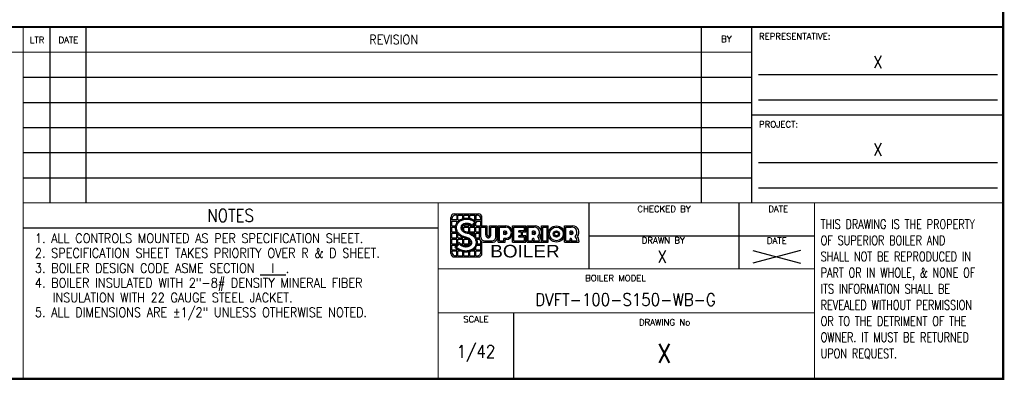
# Model space of a CAD drawing. Extents: x 1 to 669, y 0 to 417.
# Tile 170 of 256: x 258 to 669, y 0 to 151. Entities that reach past the tile are written whole.
import ezdxf
from ezdxf.enums import TextEntityAlignment as Align

# ---------------------------------------------------------------- set-up
doc = ezdxf.new("R2010")
doc.units = 0
doc.header["$LTSCALE"] = 12
doc.header["$MEASUREMENT"] = 0
doc.layers.get('0').update_dxf_attribs({"linetype": 'CONTINUOUS'})
doc.layers.add('X', color=1, linetype='CONTINUOUS')
doc.styles.add('LOGO', font='FRAHV.TTF')
doc.styles.add('SKINNY', font='simplex.shx', dxfattribs={"width": 0.75})
doc.styles.get("Standard").update_dxf_attribs({"font": 'SIMPLEX.SHX', "width": 0.875})

# ---------------------------------------------------------------- blocks, each defined once
blk = doc.blocks.new('*X146')
at = {"color": 0}
blk.add_line((7.34, 7.61), (7.37, 7.64), dxfattribs=at)
blk = doc.blocks.new('Drawing Logo')
for p, q in [((0.1254, -0.5026), (0.1254, -0.1452)), ((0.1373, -0.169), (0.1373, -0.1571)), ((0.1849, -0.169), (0.1373, -0.169)), ((0.1373, -0.2286), (0.1373, -0.1809)), ((0.1373, -0.1809), (0.1849, -0.1809)), ((0.1499, -0.1298), (0.1457, -0.134)), ((0.1611, -0.1095), (0.3994, -0.1095)), ((0.1849, -0.1214), (0.173, -0.1214)), ((0.1849, -0.1214), (0.1849, -0.169)), ((0.1849, -0.1996), (0.1849, -0.1809)), ((0.1968, -0.1214), (0.2445, -0.1214)), ((0.1968, -0.169), (0.1968, -0.1214)), ((0.1968, -0.169), (0.2163, -0.169)), ((0.1968, -0.1846), (0.1968, -0.1809)), ((0.1968, -0.1809), (0.2006, -0.1809)), ((0.2445, -0.1565), (0.2445, -0.1214)), ((0.2564, -0.1536), (0.2564, -0.1214)), ((0.2564, -0.1214), (0.3041, -0.1214)), ((0.3041, -0.1525), (0.3041, -0.1214)), ((0.316, -0.1547), (0.316, -0.1214)), ((0.316, -0.1214), (0.3636, -0.1214)), ((0.3542, -0.169), (0.3636, -0.169)), ((0.3636, -0.169), (0.3636, -0.1214)), ((0.3756, -0.1214), (0.3875, -0.1214)), ((0.3756, -0.1214), (0.3756, -0.169)), ((0.4232, -0.169), (0.3756, -0.169)), ((0.3756, -0.1809), (0.4232, -0.1809)), ((0.3756, -0.1838), (0.3756, -0.1809)), ((0.3756, -0.2286), (0.3756, -0.1923)), ((0.4232, -0.1682), (0.4224, -0.169)), ((0.4232, -0.169), (0.4232, -0.1571)), ((0.4232, -0.2286), (0.4232, -0.1809)), ((0.4351, -0.2286), (0.4351, -0.1452)), ((0.1373, -0.2286), (0.1731, -0.2286)), ((0.1373, -0.2405), (0.1714, -0.2405)), ((0.1373, -0.2882), (0.1373, -0.2405)), ((0.1373, -0.2882), (0.1814, -0.2882)), ((0.2366, -0.2405), (0.2445, -0.2405)), ((0.2441, -0.2286), (0.2445, -0.2286)), ((0.2445, -0.2671), (0.2445, -0.2405)), ((0.2564, -0.2286), (0.2564, -0.2207)), ((0.2564, -0.2286), (0.3041, -0.2286)), ((0.2564, -0.2773), (0.2564, -0.2405)), ((0.2564, -0.2405), (0.3041, -0.2405)), ((0.2827, -0.2882), (0.3041, -0.2882)), ((0.3041, -0.2286), (0.3041, -0.2182)), ((0.3041, -0.2882), (0.3041, -0.2405)), ((0.316, -0.2286), (0.316, -0.2222)), ((0.316, -0.2286), (0.3281, -0.2286)), ((0.316, -0.2882), (0.316, -0.2405)), ((0.316, -0.2405), (0.3636, -0.2405)), ((0.316, -0.2882), (0.3636, -0.2882)), ((0.3454, -0.2286), (0.3636, -0.2286)), ((0.3636, -0.2286), (0.3636, -0.2067)), ((0.3636, -0.2882), (0.3636, -0.2405)), ((0.3756, -0.2286), (0.4849, -0.2286)), ((0.3756, -0.2405), (0.4108, -0.2405)), ((0.3756, -0.2882), (0.3756, -0.2405)), ((0.3756, -0.2882), (0.4108, -0.2882)), ((0.4108, -0.3529), (0.4108, -0.2286)), ((0.4232, -0.3405), (0.4232, -0.241)), ((0.4232, -0.241), (0.4729, -0.241)), ((0.4232, -0.3343), (0.4232, -0.2845)), ((0.4729, -0.3181), (0.4729, -0.241)), ((0.4854, -0.3181), (0.4854, -0.2286)), ((0.5102, -0.2286), (0.5848, -0.2286)), ((0.5102, -0.3181), (0.5102, -0.2286)), ((0.5227, -0.241), (0.5724, -0.241)), ((0.5227, -0.3181), (0.5227, -0.241)), ((0.5724, -0.3405), (0.5724, -0.241)), ((0.5848, -0.3529), (0.5848, -0.2286)), ((0.5973, -0.3902), (0.5973, -0.2286)), ((0.5973, -0.2286), (0.6719, -0.2286)), ((0.6097, -0.3778), (0.6097, -0.241)), ((0.6097, -0.241), (0.6719, -0.241)), ((0.6672, -0.2799), (0.6532, -0.2799)), ((0.6532, -0.3141), (0.6532, -0.2799)), ((0.6672, -0.291), (0.6656, -0.291)), ((0.6656, -0.3029), (0.6656, -0.291)), ((0.7402, -0.2286), (0.8708, -0.2286)), ((0.7402, -0.3902), (0.7402, -0.2286)), ((0.7527, -0.241), (0.8583, -0.241)), ((0.7527, -0.3778), (0.7527, -0.241)), ((0.8583, -0.2783), (0.8024, -0.2783)), ((0.8024, -0.2908), (0.8024, -0.2783)), ((0.8273, -0.2908), (0.8024, -0.2908)), ((0.8273, -0.328), (0.8273, -0.2908)), ((0.8708, -0.2908), (0.8397, -0.2908)), ((0.8397, -0.328), (0.8397, -0.2908)), ((0.8583, -0.2783), (0.8583, -0.241)), ((0.8708, -0.2908), (0.8708, -0.2286)), ((0.8832, -0.2286), (0.963, -0.2286)), ((0.8832, -0.3902), (0.8832, -0.2286)), ((0.8956, -0.241), (0.95, -0.241)), ((0.8956, -0.3778), (0.8956, -0.241)), ((0.9531, -0.2799), (0.9391, -0.2799)), ((0.9391, -0.3141), (0.9391, -0.2799)), ((0.9516, -0.3029), (0.9516, -0.291)), ((0.9531, -0.291), (0.9516, -0.291)), ((1.0262, -0.3902), (1.0262, -0.2286)), ((1.0262, -0.2286), (1.0945, -0.2286)), ((1.0386, -0.3778), (1.0386, -0.241)), ((1.0386, -0.241), (1.0821, -0.241)), ((1.0821, -0.3778), (1.0821, -0.241)), ((1.0945, -0.3902), (1.0945, -0.2286)), ((1.2562, -0.2286), (1.3359, -0.2286)), ((1.2562, -0.3902), (1.2562, -0.2286)), ((1.2686, -0.241), (1.3229, -0.241)), ((1.2686, -0.3778), (1.2686, -0.241)), ((1.3261, -0.2799), (1.3121, -0.2799)), ((1.3121, -0.3141), (1.3121, -0.2799)), ((1.3245, -0.3029), (1.3245, -0.291)), ((1.3261, -0.291), (1.3245, -0.291)), ((0.1373, -0.3477), (0.1373, -0.3001)), ((0.1373, -0.3001), (0.1849, -0.3001)), ((0.1373, -0.3477), (0.1849, -0.3477)), ((0.1373, -0.4073), (0.1373, -0.3596)), ((0.1373, -0.3596), (0.1849, -0.3596)), ((0.1849, -0.3477), (0.1849, -0.3001)), ((0.1849, -0.3477), (0.1849, -0.3477)), ((0.1849, -0.4073), (0.1849, -0.3596)), ((0.1968, -0.3477), (0.1968, -0.3106)), ((0.1968, -0.3477), (0.2445, -0.3477)), ((0.1968, -0.4043), (0.1968, -0.3596)), ((0.1968, -0.3596), (0.2445, -0.3596)), ((0.2445, -0.3477), (0.2445, -0.3436)), ((0.2445, -0.4073), (0.2445, -0.3596)), ((0.2564, -0.4073), (0.2564, -0.3596)), ((0.2564, -0.3596), (0.2959, -0.3596)), ((0.3041, -0.4073), (0.3041, -0.3645)), ((0.316, -0.4073), (0.316, -0.3755)), ((0.321, -0.3001), (0.3636, -0.3001)), ((0.3636, -0.3319), (0.3636, -0.3001)), ((0.3756, -0.3001), (0.4108, -0.3001)), ((0.3756, -0.3477), (0.3756, -0.3001)), ((0.3756, -0.3477), (0.4108, -0.3477)), ((0.3808, -0.3596), (0.4114, -0.3596)), ((0.4232, -0.4073), (0.4232, -0.3807)), ((0.4351, -0.5026), (0.4351, -0.3879)), ((0.4481, -0.3902), (0.5475, -0.3902)), ((0.4605, -0.3778), (0.5351, -0.3778)), ((0.5973, -0.3902), (0.6656, -0.3902)), ((0.6097, -0.3778), (0.6532, -0.3778)), ((0.6672, -0.3141), (0.6532, -0.3141)), ((0.6532, -0.3778), (0.6532, -0.3529)), ((0.6719, -0.3529), (0.6532, -0.3529)), ((0.6672, -0.3029), (0.6656, -0.3029)), ((0.6656, -0.3902), (0.6656, -0.3653)), ((0.6719, -0.3653), (0.6656, -0.3653)), ((0.7402, -0.3902), (0.8708, -0.3902)), ((0.7527, -0.3778), (0.8583, -0.3778)), ((0.8024, -0.3405), (0.8024, -0.328)), ((0.8273, -0.328), (0.8024, -0.328)), ((0.8583, -0.3405), (0.8024, -0.3405)), ((0.8708, -0.328), (0.8397, -0.328)), ((0.8583, -0.3778), (0.8583, -0.3405)), ((0.8708, -0.3902), (0.8708, -0.328)), ((0.8832, -0.3902), (0.9516, -0.3902)), ((0.8956, -0.3778), (0.9391, -0.3778)), ((0.9531, -0.3141), (0.9391, -0.3141)), ((0.9391, -0.3778), (0.9391, -0.3569)), ((0.9462, -0.3529), (0.9431, -0.3529)), ((0.9531, -0.3029), (0.9516, -0.3029)), ((0.9516, -0.3902), (0.9516, -0.3718)), ((0.9547, -0.3902), (1.0262, -0.3902)), ((0.9578, -0.3778), (1.0075, -0.3778)), ((1.0262, -0.3778), (1.0262, -0.3902)), ((1.0262, -0.3902), (1.0945, -0.3902)), ((1.0386, -0.3778), (1.0821, -0.3778)), ((1.2562, -0.3902), (1.3245, -0.3902)), ((1.2686, -0.3778), (1.3121, -0.3778)), ((1.3261, -0.3141), (1.3121, -0.3141)), ((1.3121, -0.3778), (1.3121, -0.3569)), ((1.3191, -0.3529), (1.3161, -0.3529)), ((1.3261, -0.3029), (1.3245, -0.3029)), ((1.3245, -0.3902), (1.3245, -0.3718)), ((1.3276, -0.3902), (1.3991, -0.3902)), ((1.3308, -0.3778), (1.3805, -0.3778)), ((1.3991, -0.3778), (1.3991, -0.3902)), ((0.1373, -0.4073), (0.1849, -0.4073)), ((0.1373, -0.4192), (0.1849, -0.4192)), ((0.1373, -0.4669), (0.1373, -0.4192)), ((0.1373, -0.4669), (0.1849, -0.4669)), ((0.1373, -0.4788), (0.1849, -0.4788)), ((0.1373, -0.4788), (0.1373, -0.4907)), ((0.1849, -0.4669), (0.1849, -0.4582)), ((0.1849, -0.5264), (0.1849, -0.4788)), ((0.1968, -0.5264), (0.1968, -0.4788)), ((0.1968, -0.4788), (0.2195, -0.4788)), ((0.2249, -0.4073), (0.2445, -0.4073)), ((0.2444, -0.4192), (0.2445, -0.4192)), ((0.2445, -0.4193), (0.2445, -0.4192)), ((0.2445, -0.5264), (0.2445, -0.4865)), ((0.2564, -0.4073), (0.3041, -0.4073)), ((0.2564, -0.423), (0.2564, -0.4192)), ((0.2564, -0.4192), (0.3041, -0.4192)), ((0.2564, -0.5264), (0.2564, -0.4885)), ((0.3041, -0.5264), (0.3041, -0.487)), ((0.316, -0.4073), (0.3192, -0.4073)), ((0.316, -0.5264), (0.316, -0.4839)), ((0.3295, -0.4788), (0.3636, -0.4788)), ((0.35, -0.4669), (0.3636, -0.4669)), ((0.3636, -0.4669), (0.3636, -0.4548)), ((0.3636, -0.5264), (0.3636, -0.4788)), ((0.3756, -0.4669), (0.3756, -0.4389)), ((0.3756, -0.4669), (0.4232, -0.4669)), ((0.3756, -0.4788), (0.4232, -0.4788)), ((0.3756, -0.5264), (0.3756, -0.4788)), ((0.3842, -0.4192), (0.4232, -0.4192)), ((0.3868, -0.4073), (0.4232, -0.4073)), ((0.4232, -0.4669), (0.4232, -0.4192)), ((0.4232, -0.4788), (0.4232, -0.4907)), ((0.1611, -0.5384), (0.3994, -0.5384)), ((0.1849, -0.5264), (0.173, -0.5264)), ((0.1968, -0.5264), (0.2445, -0.5264)), ((0.2564, -0.5264), (0.3041, -0.5264)), ((0.316, -0.5264), (0.3636, -0.5264)), ((0.3756, -0.5264), (0.3875, -0.5264))]:
    blk.add_line(p, q)
for points in [[(0.2057, -0.3932), (0.2084, -0.3958), (0.2153, -0.4012), (0.2198, -0.4052), (0.2287, -0.4107), (0.2336, -0.4139), (0.2392, -0.4169), (0.2482, -0.4206), (0.2537, -0.4223), (0.2614, -0.424), (0.2723, -0.4252), (0.278, -0.4252), (0.2876, -0.4244), (0.2957, -0.4226), (0.3036, -0.4197), (0.3101, -0.4161), (0.3158, -0.4114), (0.3204, -0.4053), (0.3229, -0.3983), (0.323, -0.3907), (0.3212, -0.3842), (0.3172, -0.3771), (0.3134, -0.3724), (0.3087, -0.368), (0.3046, -0.3648), (0.2956, -0.3595), (0.2888, -0.3565), (0.2815, -0.354), (0.2735, -0.3521), (0.2663, -0.3506), (0.2596, -0.3488), (0.2501, -0.3458), (0.2379, -0.3407), (0.2304, -0.3369), (0.2248, -0.3337), (0.2184, -0.3295), (0.211, -0.324), (0.2065, -0.3202), (0.2006, -0.3146), (0.1962, -0.3099), (0.1911, -0.3036), (0.1864, -0.2968), (0.1837, -0.2924), (0.1802, -0.2856), (0.1775, -0.2795), (0.176, -0.2753), (0.1741, -0.2691), (0.1721, -0.2589), (0.1714, -0.2521), (0.1713, -0.2436), (0.172, -0.235), (0.1732, -0.2282), (0.1754, -0.2199), (0.1776, -0.2139), (0.1809, -0.2068), (0.1861, -0.1978), (0.1913, -0.1908), (0.1965, -0.185), (0.2038, -0.1781), (0.2089, -0.174), (0.2133, -0.1709), (0.2224, -0.1655), (0.2315, -0.1612), (0.2402, -0.1579), (0.2477, -0.1556), (0.2531, -0.1543), (0.2614, -0.1527), (0.2694, -0.1517), (0.2768, -0.1512), (0.2854, -0.1511), (0.2945, -0.1515), (0.2998, -0.152), (0.3071, -0.153), (0.3162, -0.1547), (0.3248, -0.1569), (0.3317, -0.1591), (0.3384, -0.1616), (0.3452, -0.1645), (0.3537, -0.1688), (0.361, -0.173), (0.3703, -0.1794), (0.379, -0.1866), (0.3797, -0.1873), (0.3384, -0.2371), (0.3296, -0.2296), (0.3193, -0.2237), (0.3106, -0.2201), (0.3008, -0.2174), (0.2837, -0.2156), (0.27, -0.2167), (0.2578, -0.2202), (0.2469, -0.2262), (0.2391, -0.2348), (0.2358, -0.2482), (0.239, -0.2591), (0.2431, -0.2654), (0.2471, -0.2699), (0.2519, -0.2741), (0.2576, -0.2781), (0.2678, -0.2834), (0.2759, -0.2863), (0.29, -0.2896), (0.2979, -0.2916), (0.311, -0.2958), (0.3185, -0.2989), (0.3313, -0.3054), (0.3411, -0.3116), (0.3464, -0.3155), (0.3542, -0.3221), (0.3607, -0.3286), (0.3652, -0.3338), (0.3695, -0.3393), (0.3729, -0.3444), (0.3761, -0.3497), (0.3792, -0.3559), (0.3824, -0.3637), (0.3857, -0.3748), (0.3871, -0.3833), (0.3878, -0.393), (0.3875, -0.4016), (0.3865, -0.4095), (0.3848, -0.417), (0.3826, -0.4241), (0.3792, -0.4322), (0.3759, -0.4383), (0.3716, -0.4449), (0.3674, -0.4505), (0.3617, -0.4567), (0.3562, -0.462), (0.3471, -0.469), (0.3388, -0.4741), (0.3302, -0.4785), (0.32, -0.4826), (0.3099, -0.4856), (0.2991, -0.4879), (0.2888, -0.4892), (0.2751, -0.4898), (0.2619, -0.4891), (0.2494, -0.4874), (0.2387, -0.4851), (0.2273, -0.4817), (0.2163, -0.4774), (0.2087, -0.4738), (0.1972, -0.4673), (0.1892, -0.4618), (0.1798, -0.454), (0.1735, -0.4477), (0.1683, -0.4418), (0.1676, -0.4409)], [(0.2072, -0.4075), (0.2074, -0.4078), (0.2125, -0.4119), (0.2222, -0.4193), (0.2281, -0.4231), (0.2346, -0.4267), (0.2446, -0.4308), (0.2509, -0.4328), (0.2597, -0.4347), (0.2717, -0.436), (0.2784, -0.436), (0.2892, -0.435), (0.2987, -0.433), (0.3081, -0.4295), (0.3162, -0.425), (0.3237, -0.4189), (0.33, -0.4105), (0.3337, -0.4003), (0.3338, -0.3892), (0.3312, -0.38), (0.3262, -0.371), (0.3213, -0.3651), (0.3157, -0.3598), (0.3106, -0.3559), (0.3006, -0.3499), (0.2928, -0.3464), (0.2844, -0.3436), (0.2758, -0.3416), (0.2688, -0.3401), (0.2626, -0.3385), (0.2539, -0.3357), (0.2424, -0.3309), (0.2355, -0.3274), (0.2304, -0.3245), (0.2245, -0.3207), (0.2177, -0.3156), (0.2137, -0.3122), (0.2083, -0.307), (0.2044, -0.3028), (0.1997, -0.2971), (0.1954, -0.2909), (0.1931, -0.2871), (0.1899, -0.281), (0.1875, -0.2755), (0.1862, -0.2719), (0.1846, -0.2665), (0.1828, -0.2573), (0.1822, -0.2515), (0.1821, -0.244), (0.1827, -0.2364), (0.1837, -0.2306), (0.1857, -0.2231), (0.1876, -0.2179), (0.1904, -0.2117), (0.1951, -0.2037), (0.1997, -0.1975), (0.2042, -0.1925), (0.2109, -0.1862), (0.2154, -0.1827), (0.2192, -0.18), (0.2275, -0.1751), (0.2358, -0.1711), (0.2437, -0.1681), (0.2505, -0.166), (0.2553, -0.1648), (0.2631, -0.1634), (0.2705, -0.1624), (0.2773, -0.1619), (0.2852, -0.1618), (0.2938, -0.1622), (0.2985, -0.1627), (0.3053, -0.1636), (0.3138, -0.1653), (0.3218, -0.1673), (0.3282, -0.1693), (0.3345, -0.1716), (0.3407, -0.1743), (0.3486, -0.1782), (0.3552, -0.1821), (0.3638, -0.188), (0.3646, -0.1887), (0.3371, -0.2218), (0.3358, -0.2208), (0.3241, -0.214), (0.314, -0.2099), (0.3028, -0.2068), (0.2838, -0.2048), (0.2681, -0.2061), (0.2536, -0.2101), (0.2402, -0.2176), (0.2293, -0.2295), (0.2247, -0.2484), (0.2291, -0.2636), (0.2345, -0.272), (0.2395, -0.2775), (0.2453, -0.2826), (0.252, -0.2873), (0.2634, -0.2932), (0.2728, -0.2967), (0.2875, -0.3001), (0.295, -0.302), (0.3072, -0.3059), (0.314, -0.3087), (0.3259, -0.3148), (0.335, -0.3205), (0.3397, -0.324), (0.3469, -0.33), (0.3528, -0.336), (0.3569, -0.3406), (0.3607, -0.3456), (0.3638, -0.3502), (0.3666, -0.3549), (0.3694, -0.3604), (0.3723, -0.3673), (0.3752, -0.3772), (0.3764, -0.3846), (0.377, -0.3932), (0.3768, -0.4007), (0.3759, -0.4076), (0.3744, -0.4142), (0.3725, -0.4203), (0.3694, -0.4275), (0.3666, -0.4328), (0.3628, -0.4387), (0.3591, -0.4436), (0.3541, -0.4492), (0.3492, -0.4538), (0.341, -0.4601), (0.3335, -0.4647), (0.3258, -0.4687), (0.3165, -0.4724), (0.3072, -0.4752), (0.2973, -0.4773), (0.2878, -0.4785), (0.2752, -0.479), (0.2629, -0.4784), (0.2513, -0.4768), (0.2414, -0.4747), (0.2308, -0.4715), (0.2206, -0.4675), (0.2137, -0.4643), (0.2029, -0.4582), (0.1958, -0.4532), (0.1871, -0.446), (0.1813, -0.4403), (0.1811, -0.4401)]]:
    blk.add_lwpolyline(points, close=True)
for radius in [0.0808, 0.0684, 0.0311, 0.0186]:
    blk.add_circle((1.1754, -0.3094), radius)
for centre, radius, start, end in [((0.1611, -0.1452), 0.0357, 90, 180), ((0.173, -0.1571), 0.0357, 90, 180), ((0.3875, -0.1571), 0.0357, 0, 90), ((0.3994, -0.1452), 0.0357, 0, 90), ((0.6672, -0.297), 0.0171, 270, 90), ((0.6672, -0.297), 0.00593, 270, 90), ((0.6719, -0.297), 0.0684, 270, 90), ((0.6719, -0.297), 0.0559, 270, 90), ((0.9537, -0.2942), 0.0533, 311.2943, 94.01027), ((0.9531, -0.297), 0.0171, 270, 90), ((0.9531, -0.297), 0.00593, 270, 90), ((0.9611, -0.2936), 0.0651, 321.13417, 88.36816), ((1.3266, -0.2942), 0.0533, 311.2943, 94.01027), ((1.3261, -0.297), 0.0171, 270, 90), ((1.3261, -0.297), 0.00593, 270, 90), ((1.3341, -0.2936), 0.0651, 321.13417, 88.36816), ((0.4481, -0.3529), 0.0373, 180, 270), ((0.4605, -0.3405), 0.0373, 180, 270), ((0.5351, -0.3405), 0.0373, 270, 0), ((0.5475, -0.3529), 0.0373, 270, 0), ((0.9431, -0.3569), 0.00398, 90, 180), ((0.9462, -0.3569), 0.00398, 39.5311, 90), ((0.9204, -0.3781), 0.0373, 0.54123, 39.5311), ((0.8953, -0.3908), 0.0594, 0.54123, 18.61976), ((0.9266, -0.3867), 0.0815, 6.30566, 40.09149), ((0.94, -0.3823), 0.0863, 3.0323, 33.71535), ((1.3161, -0.3569), 0.00398, 90, 180), ((1.3191, -0.3569), 0.00398, 39.5311, 90), ((1.2934, -0.3781), 0.0373, 0.54123, 39.5311), ((1.2682, -0.3908), 0.0594, 0.54123, 18.61976), ((1.2995, -0.3867), 0.0815, 6.30566, 40.09149), ((1.3129, -0.3823), 0.0863, 3.0323, 33.71535), ((0.1611, -0.5026), 0.0357, 180, 270), ((0.173, -0.4907), 0.0357, 180, 270), ((0.3875, -0.4907), 0.0357, 270, 0), ((0.3994, -0.5026), 0.0357, 270, 0)]:
    blk.add_arc(centre, radius, start, end)
blk.add_ellipse((0.4978, -0.3181), major_axis=(0, -0.0162), ratio=0.768586, start_param=-1.570796, end_param=1.570796)
blk.add_rational_spline([(0.2827, -0.2882), (0.2841, -0.2885), (0.2854, -0.2887)], [0.979133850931, 0.989192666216, 1], degree=2)
blk.add_rational_spline([(0.4729, -0.3181), (0.4729, -0.3467), (0.4978, -0.3467), (0.5227, -0.3467), (0.5227, -0.3181)], [1, 0.715972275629, 1, 0.715972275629, 1], degree=2, knots=[-1.570796, -1.570796, -1.570796, 0, 0, 1.570796, 1.570796, 1.570796])
at = {"xscale": 0.09531220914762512, "yscale": 0.09531220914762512, "zscale": 0.09531220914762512}
blk.add_blockref('*X146', (-0.5028, -0.9091), dxfattribs=at)
at = {"style": 'LOGO', "width": 1.125}
blk.add_text('BOILER', height=0.125, dxfattribs=at).set_placement((0.5175, -0.5429))

msp = doc.modelspace()

# ---------------------------------------------------------------- linework, layer by layer
at = {"layer": 'X'}
for p, q in [((270.30335, 74.6444), (270.30335, 137.6444)), ((285.31091, 74.6444), (285.31091, 137.6444)), ((542.17211, 74.6444), (542.17211, 137.6444)), ((566.00796, 128.24771), (665.75796, 128.24771)), ((259.06091, 127.1444), (563.17211, 127.1444)), ((259.06091, 116.6444), (563.17211, 116.6444)), ((566.00796, 117.74771), (665.75796, 117.74771)), ((259.06091, 106.1444), (563.17211, 106.1444)), ((259.06091, 95.6444), (563.17211, 95.6444)), ((566.00796, 91.49771), (665.75796, 91.49771)), ((259.06091, 85.1444), (563.17211, 85.1444)), ((566.00796, 80.99771), (665.75796, 80.99771)), ((557.92211, 47.0819), (557.92211, 74.6444)), ((495.31091, 60.86315), (589.42211, 60.86315))]:
    msp.add_line(p, q, dxfattribs=at)
for points, const_width in [([(667.72091, 416.31601), (0.97091, 416.31601), (668.17211, 416.31601), (668.17211, 1.1444), (0.97091, 1.1444), (0.97091, 416.31601), (0.97091, 2.15051)], 0.924), ([(668.17211, 148.1444), (0.97091, 148.1444)], 0.924), ([(259.06091, 148.1444), (259.06091, 0.72601)], 0.504), ([(270.30335, 148.1444), (270.30335, 137.6444)], 0.504), ([(285.31091, 137.6444), (285.31091, 148.1444)], 0.504), ([(542.17211, 148.1444), (542.17211, 137.6444)], 0.504), ([(563.17211, 148.1444), (563.17211, 74.6444)], 0.504), ([(563.17211, 137.6444), (0.97091, 137.6444)], 0.504), ([(563.17211, 111.3944), (668.17211, 111.3944)], 0.504), ([(259.06091, 74.6444), (668.17211, 74.6444)], 0.504), ([(432.31091, 74.6444), (432.31091, 1.1444)], 0.504), ([(495.31091, 74.6444), (495.31091, 47.0819)], 0.504), ([(589.42211, 74.6444), (589.42211, 1.1444)], 0.504), ([(259.06091, 64.1444), (432.31091, 64.1444)], 0.504), ([(589.455, 47.0819), (432.31091, 47.0819)], 0.504), ([(589.42211, 28.7069), (432.31091, 28.7069)], 0.504), ([(463.81091, 28.7069), (463.81091, 1.1444)], 0.504)]:
    msp.add_lwpolyline(points, dxfattribs=dict(at, const_width=const_width))

# ---------------------------------------------------------------- block references
at = {"xscale": 42, "yscale": 42, "zscale": 42}
msp.add_blockref('Drawing Logo', (432.31091, 74.6444), dxfattribs=at)

# ---------------------------------------------------------------- texts
at = {"linetype": 'Continuous', "width": 0.875}
for p in [(615.8827, 130.89552), (615.8827, 94.30549)]:
    msp.add_text('X', height=5.25, dxfattribs=at).set_placement(p, align=Align.CENTER)
at = {"style": 'SKINNY', "width": 0.75}
for s, p in [('THIS DRAWING IS THE PROPERTY', (591.96672, 63.74303)), ('OF SUPERIOR BOILER AND ', (591.96672, 56.99303)), ('SHALL NOT BE REPRODUCED IN', (591.96672, 50.24303)), ('PART OR IN WHOLE, & NONE OF', (591.96672, 43.49303)), ('ITS INFORMATION SHALL BE', (591.96672, 36.74303)), ('REVEALED WITHOUT PERMISSION', (591.96672, 29.99303)), ('OR TO THE DETRIMENT OF THE', (591.96672, 23.24303)), ('OWNER. IT MUST BE RETURNED', (591.96672, 16.49303)), ('UPON REQUEST.', (591.96672, 9.74303))]:
    msp.add_text(s, height=3.9375, dxfattribs=at).set_placement(p)
at = {"width": 0.875}
for s, p in [('1. ALL CONTROLS MOUNTED AS PER SPECIFICATION SHEET.', (263.98275, 57.87803)), ('2. SPECIFICATION SHEET TAKES PRIORITY OVER R & D SHEET.', (263.98275, 51.71018)), ('3. BOILER DESIGN CODE ASME SECTION %%U  I  %%U.', (263.98275, 45.41377)), ('4. BOILER INSULATED WITH 2"-8# DENSITY MINERAL FIBER', (263.98275, 39.24592)), ('INSULATION WITH 22 GAUGE STEEL JACKET.', (271.3729, 33.07807)), ('5. ALL DIMENSIONS ARE %%P1/2" UNLESS OTHERWISE NOTED.', (263.98275, 26.92804))]:
    msp.add_text(s, height=3.9375, dxfattribs=at).set_placement(p)
for s, height, p in [('X', 5.25, (525.76, 49.52307)), ('DVFT-100-S150-WB-G', 5.25, (510.49154, 31.57468)), ('1/42', 5.25, (448.06091, 9.88958)), ('X', 7.875, (526.61651, 7.81349))]:
    msp.add_text(s, height=height, dxfattribs=at).set_placement(p, align=Align.CENTER)
at = {"width": 8.111717}
msp.add_text('X', height=5.25, dxfattribs=at).set_placement((559.46464, 49.4497), (587.85565, 49.4497), align=Align.FIT)
at = {"layer": 'X'}
for s, p in [('LTR', (264.90436, 141.40815)), ('DATE', (277.96479, 141.44844)), ('BY', (552.62334, 141.84183)), ('CHECKED BY', (526.58037, 70.81122)), ('DATE', (574.23893, 70.81122)), ('DRAWN BY', (526.2782, 57.65801)), ('DATE', (573.67211, 57.5819)), ('SCALE', (448.06091, 24.72291)), ('DRAWING No', (526.84817, 23.4569))]:
    msp.add_text(s, height=2.604, dxfattribs=at).set_placement(p, align=Align.CENTER)
at = {"layer": 'X', "width": 0.875}
for s, height, p in [('REVISION', 3.9375, (413.74151, 142.8944)), ('NOTES', 5.25, (345.68591, 69.3944))]:
    msp.add_text(s, height=height, dxfattribs=at).set_placement(p, align=Align.MIDDLE_CENTER)
at = {"layer": 'X'}
for s, p in [('REPRESENTATIVE:', (566.24819, 142.94477)), ('PROJECT:', (566.24819, 106.19477)), ('BOILER MODEL', (493.67853, 41.88227))]:
    msp.add_text(s, height=2.604, dxfattribs=at).set_placement(p)

doc.saveas('drawing.dxf')
